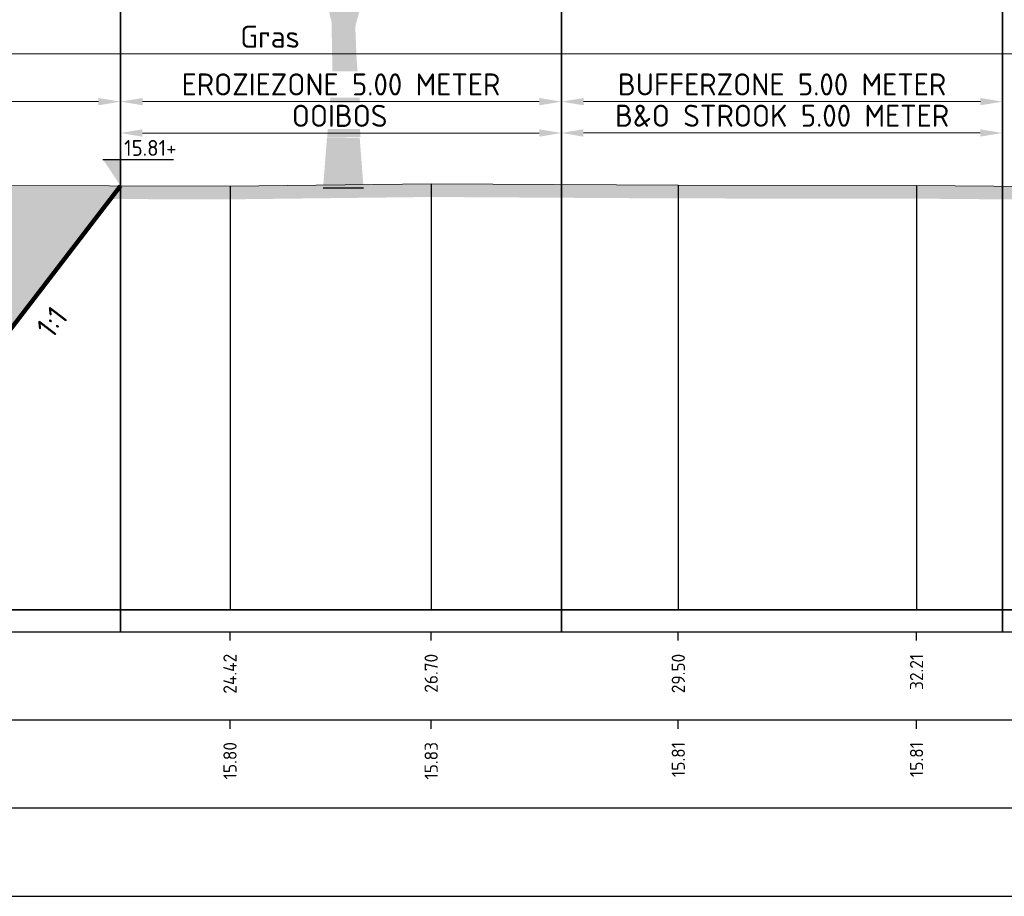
# Model space of a CAD drawing. Header units: metres. Extents: x 197883 to 206898, y 361907 to 364395.
# Tile 182 of 256: x 205937 to 205948, y 363773 to 363783. Entities that reach past the tile are written whole.
import ezdxf
from ezdxf.enums import TextEntityAlignment as Align

# ---------------------------------------------------------------- set-up
doc = ezdxf.new("R2010")
doc.units = ezdxf.units.M
doc.header["$PDMODE"] = 35
doc.header["$PDSIZE"] = 0.075
doc.layers.add('N-PV-GR-BOOM-SD', color=7, linetype='Continuous', lineweight=25, true_color=0xd6cca6)
for name, color, linetype, lineweight in [('N-WE-GW-TALUD-T18', 1, 'Continuous', 18), ('TDNA0312_dempen', 41, 'Continuous', 30), ('X-ME-AL-PROFIEL_HUIDIG MAAIVELD-GD', 252, 'Continuous', 0), ('X-XX-AL-DETAIL1-M', 7, 'Continuous', 18), ('X-XX-AL-DETAIL2-M', 11, 'Continuous', 18), ('X-XX-AL-PEILMAAT-SD', 7, 'Continuous', 25)]:
    doc.layers.add(name, color=color, linetype=linetype, lineweight=lineweight)
doc.layers.add('N-WE-OG-HULPLIJN-G', color=50, linetype='Continuous', lineweight=35, plot=False)
doc.layers.add('X-ME-AL-PROFIELRASTER-S', color=7, linetype='Continuous')
doc.layers.add('XDNL----_dijkcontour', color=10, linetype='Continuous')
doc.styles.add('NLCS-ISO', font='NLCS-ISO.ttf', dxfattribs={"height": 1.8})
doc.styles.add('NLCS-ISO-ANNOTATIVE-T18', font='NLCS-ISO.ttf', dxfattribs={"height": 1.8})
doc.styles.add('NLCS-ISO-M100-T25', font='NLCS-ISO.ttf', dxfattribs={"height": 0.25})
doc.dimstyles.new('NLCS-M100-T25-PIJL_L2_H1', dxfattribs={"dimscale": 0.1, "dimtxt": 2.5, "dimasz": 2.5, "dimexe": 2, "dimexo": 2, "dimgap": 0.7, "dimtad": 1, "dimzin": 0, "dimdsep": 46, "dimtxsty": 'NLCS-ISO-M100-T25', "dimcen": 0, "dimdle": 2, "dimclrd": 256, "dimclre": 256, "dimclrt": 256, "dimadec": 1, "dimazin": 0, "dimtfac": 1, "dimtdec": 3, "dimtofl": 0, "dimtmove": 0, "dimatfit": 3, "dimfxl": 2, "dimfxlon": 1, "dimtfillclr": 256, "dimtolj": 1, "dimtzin": 0, "dimlwd": -1, "dimlwe": -1, "dimarcsym": 0})

# ---------------------------------------------------------------- blocks, each defined once
blk = doc.blocks.new('SAL-PROFIELRASTER_BALK_EIND1-D')
at = {"color": 0, "linetype": 'ByBlock', "lineweight": -2, "flags": 128}
for points in [[(0, 0), (1, 0)], [(0, -2.5), (1, -2.5)], [(0, -12.5), (1, -12.5)]]:
    blk.add_lwpolyline(points, dxfattribs=at)
blk = doc.blocks.new('SAL-PROFIELRASTER_BALK_EIND2-D')
at = {"color": 0, "linetype": 'ByBlock', "lineweight": -2}
blk.add_line((1, -12.5), (0, -12.5), dxfattribs=at)
blk = doc.blocks.new('SAL-PROFIELRASTER_BALK_DATA-D')
at = {"color": 0, "linetype": 'ByBlock', "lineweight": -2}
blk.add_lwpolyline([(0, -3.5), (0, -2.5)], dxfattribs=at)
at = {"color": 0, "linetype": 'ByBlock', "lineweight": -2, "style": 'NLCS-ISO-ANNOTATIVE-T18'}
blk.add_attdef('GETAL', text='', height=1.5, rotation=90, dxfattribs=at).set_placement((0.75, -5), align=Align.RIGHT)
blk = doc.blocks.new('SAL-PROFIELRASTER_AANHAAL-D')
at = {"color": 9, "linetype": 'ByBlock', "lineweight": -2, "flags": 128}
blk.add_lwpolyline([(0, 1), (0, 0)], dxfattribs=at)
blk = doc.blocks.new('*D217')
at = {"layer": 'Defpoints', "color": 0, "transparency": 16777216}
for p in [(205915.108, 363782.934), (205915.108, 363776.632), (205964.858, 363776.632)]:
    blk.add_point(p, dxfattribs=at)
at = {"layer": 'X-XX-AL-DETAIL1-M', "color": 253, "transparency": 16777216}
for p, q in [((205915.108, 363782.734), (205915.108, 363783.134)), ((205964.858, 363782.734), (205964.858, 363783.134)), ((205964.608, 363782.934), (205915.358, 363782.934))]:
    blk.add_line(p, q, dxfattribs=at)
for points in [[(205915.358, 363782.976), (205915.358, 363782.893), (205915.108, 363782.934)], [(205964.608, 363782.976), (205964.608, 363782.893), (205964.858, 363782.934)]]:
    blk.add_solid(points, dxfattribs=at)
at = {"layer": 'X-XX-AL-DETAIL1-M', "color": 253, "transparency": 16777216, "insert": (205939.983, 363783.129), "char_height": 0.25, "attachment_point": 5, "style": 'NLCS-ISO-M100-T25'}
blk.add_mtext('\\A1;Gras', dxfattribs=at)
blk = doc.blocks.new('*D291')
at = {"layer": 'Defpoints', "color": 0, "transparency": 16777216}
for p in [(205925.288, 363782.393), (205938.288, 363781.438), (205925.288, 363781.41)]:
    blk.add_point(p, dxfattribs=at)
at = {"layer": 'X-XX-AL-DETAIL2-M', "transparency": 16777216}
for p, q in [((205925.288, 363782.193), (205925.288, 363782.593)), ((205938.288, 363782.193), (205938.288, 363782.593)), ((205938.038, 363782.393), (205925.538, 363782.393))]:
    blk.add_line(p, q, dxfattribs=at)
for points in [[(205925.538, 363782.434), (205925.538, 363782.351), (205925.288, 363782.393)], [(205938.038, 363782.434), (205938.038, 363782.351), (205938.288, 363782.393)]]:
    blk.add_solid(points, dxfattribs=at)
at = {"layer": 'X-XX-AL-DETAIL2-M', "transparency": 16777216, "insert": (205931.788, 363782.588), "char_height": 0.25, "attachment_point": 5, "style": 'NLCS-ISO-M100-T25'}
blk.add_mtext('\\A1;SWALM', dxfattribs=at)
blk = doc.blocks.new('SAL-PEILMAAT_INFRACAD_H01-SOD')
blk.add_line((-2, 3), (6, 3))
blk.add_solid([(-2, 3), (0, 3), (0, 0)])
at = {"style": 'NLCS-ISO'}
blk.add_attdef('...', (0.4, 3.4), '', height=1.8, dxfattribs=at)
blk = doc.blocks.new('N-PV-GR-BOOM-01')
blk.add_hatch(color=256).paths.add_polyline_path([(0.39, 1.157), (-0.363, 1.157), (-0.349, 1.563), (-0.301, 1.999), (-0.224, 2.386), (-0.245, 2.562), (-0.268, 3.77), (-0.37, 4.198), (-0.364, 4.349), (-0.472, 4.636), (-0.616, 4.962), (-0.694, 4.962), (-0.944, 4.997), (-0.715, 4.977), (-0.647, 4.986), (-0.662, 5.137), (-0.745, 5.264), (-0.901, 5.269), (-1.026, 5.294), (-0.875, 5.288), (-0.776, 5.303), (-0.994, 5.435), (-1.275, 5.572), (-1.426, 5.611), (-1.947, 5.525), (-2.307, 5.497), (-2.124, 5.53), (-1.478, 5.626), (-1.483, 5.65), (-1.707, 5.699), (-2.113, 5.642), (-2.317, 5.546), (-2.134, 5.676), (-1.727, 5.738), (-1.878, 5.821), (-2.08, 6.011), (-2.384, 6.247), (-2.903, 6.604), (-3.181, 6.837), (-3.289, 6.883), (-3.498, 7.003), (-3.687, 7.095), (-4.104, 7.084), (-4.586, 7.037), (-4.114, 7.103), (-3.694, 7.12), (-3.73, 7.166), (-4.087, 7.305), (-4.522, 7.343), (-4.102, 7.327), (-4.115, 7.441), (-4.095, 7.435), (-4.071, 7.327), (-3.897, 7.267), (-3.724, 7.194), (-3.763, 7.262), (-3.829, 7.302), (-3.88, 7.375), (-3.811, 7.31), (-3.749, 7.273), (-3.68, 7.172), (-3.471, 7.034), (-3.193, 6.896), (-3.277, 7.113), (-3.455, 7.28), (-3.453, 7.282), (-3.431, 7.272), (-3.231, 7.106), (-3.139, 6.874), (-2.877, 6.671), (-2.429, 6.359), (-2.012, 6.076), (-1.973, 6.192), (-1.928, 6.004), (-1.665, 5.801), (-1.356, 5.749), (-1.121, 5.678), (-1.145, 5.775), (-1.211, 5.888), (-1.738, 6.116), (-2.059, 6.282), (-2.471, 6.51), (-2.429, 6.531), (-2.283, 6.452), (-1.568, 6.099), (-1.743, 6.32), (-1.532, 6.099), (-1.18, 5.95), (-1.173, 6.069), (-1.22, 6.438), (-1.292, 6.568), (-1.571, 6.762), (-1.977, 6.916), (-2.682, 6.907), (-1.965, 6.933), (-1.837, 6.893), (-1.54, 6.767), (-1.292, 6.619), (-1.268, 6.642), (-1.255, 6.8), (-1.381, 6.971), (-1.816, 7.522), (-1.943, 7.624), (-2.174, 7.659), (-1.955, 7.652), (-2.094, 7.84), (-2.145, 8.004), (-2.278, 8.383), (-2.296, 8.41), (-2.448, 8.427), (-2.313, 8.443), (-2.36, 8.52), (-2.624, 8.603), (-3.011, 8.675), (-3.293, 8.693), (-3.704, 8.666), (-4.027, 8.624), (-3.745, 8.683), (-3.287, 8.709), (-3.005, 8.708), (-2.624, 8.647), (-2.407, 8.575), (-2.406, 8.63), (-2.494, 8.745), (-2.686, 9.052), (-2.996, 9.305), (-3.354, 9.35), (-3.554, 9.345), (-3.83, 9.373), (-4.112, 9.352), (-3.853, 9.39), (-3.583, 9.367), (-3.36, 9.377), (-3.178, 9.366), (-2.99, 9.327), (-3.008, 9.376), (-3.06, 9.426), (-3.27, 9.651), (-3.346, 9.717), (-3.657, 9.893), (-3.739, 9.954), (-4.019, 10.218), (-4.124, 10.327), (-4.177, 10.404), (-4.581, 10.559), (-4.189, 10.432), (-4.275, 10.684), (-4.685, 11.003), (-4.275, 10.706), (-4.291, 10.974), (-4.24, 10.629), (-4.113, 10.349), (-3.978, 10.217), (-3.668, 9.937), (-3.434, 9.81), (-3.264, 9.695), (-3.118, 9.53), (-3.048, 9.464), (-3.088, 9.683), (-3.18, 10.182), (-3.217, 10.452), (-3.206, 10.451), (-3.174, 10.226), (-3.007, 9.48), (-2.926, 9.321), (-2.673, 9.093), (-2.474, 8.808), (-2.247, 8.495), (-2.182, 8.593), (-2.224, 8.462), (-2.027, 7.897), (-1.869, 7.667), (-1.84, 7.688), (-1.955, 8.072), (-1.822, 7.683), (-1.746, 7.584), (-1.466, 7.254), (-1.233, 6.942), (-1.244, 7.106), (-1.347, 7.539), (-1.241, 7.741), (-1.336, 7.539), (-1.307, 7.457), (-1.197, 7.155), (-1.139, 6.933), (-1.116, 6.774), (-1.048, 6.226), (-0.962, 5.831), (-0.916, 5.661), (-0.752, 5.562), (-0.565, 5.381), (-0.53, 5.446), (-0.417, 5.665), (-0.299, 5.851), (-0.293, 5.736), (-0.429, 5.528), (-0.483, 5.298), (-0.402, 5.156), (-0.343, 5.205), (-0.277, 5.462), (-0.298, 5.895), (-0.298, 6.037), (-0.391, 6.125), (-0.578, 6.367), (-0.689, 6.433), (-0.706, 6.521), (-0.853, 6.62), (-1.093, 6.675), (-1.105, 6.735), (-0.87, 6.68), (-0.706, 6.592), (-0.786, 6.981), (-0.653, 6.504), (-0.542, 6.405), (-0.426, 6.279), (-0.303, 6.141), (-0.25, 6.218), (-0.265, 6.392), (-0.285, 6.679), (-0.36, 6.986), (-0.491, 7.424), (-0.574, 7.679), (-0.727, 7.849), (-1.026, 7.908), (-1.005, 7.924), (-0.867, 7.895), (-0.734, 7.882), (-0.719, 8.084), (-0.85, 8.45), (-1.101, 8.569), (-0.815, 8.463), (-0.677, 8.051), (-0.678, 7.856), (-0.573, 7.751), (-0.586, 7.894), (-0.648, 8.156), (-0.759, 8.456), (-0.883, 8.868), (-0.903, 8.927), (-1.015, 8.947), (-1.141, 8.98), (-1.295, 8.967), (-1.765, 8.799), (-2.052, 8.787), (-1.779, 8.825), (-1.576, 8.897), (-1.302, 9), (-1.162, 9.019), (-1.022, 8.986), (-0.945, 8.986), (-1.015, 9.071), (-1.203, 9.248), (-1.552, 9.34), (-1.742, 9.295), (-1.622, 9.354), (-1.797, 9.42), (-1.964, 9.694), (-1.769, 9.42), (-1.342, 9.327), (-1.154, 9.261), (-0.944, 9.097), (-1.006, 9.398), (-1.18, 9.503), (-1.594, 9.497), (-1.187, 9.516), (-1.347, 9.719), (-1.787, 10.033), (-1.347, 9.745), (-1.117, 9.509), (-1.027, 9.476), (-1.026, 9.607), (-1.15, 9.973), (-1.604, 10.118), (-2.318, 10.192), (-3.144, 10.168), (-2.766, 10.213), (-2.318, 10.218), (-2.457, 10.447), (-2.276, 10.224), (-1.975, 10.204), (-1.457, 10.156), (-1.15, 10.051), (-1.288, 10.351), (-1.918, 10.451), (-2.323, 10.55), (-1.917, 10.464), (-1.687, 10.443), (-1.309, 10.383), (-1.343, 10.462), (-1.845, 10.934), (-2.201, 11.078), (-2.677, 11.237), (-2.062, 11.045), (-1.845, 10.979), (-1.998, 11.221), (-2.255, 11.575), (-2.841, 11.929), (-2.241, 11.588), (-1.865, 11.103), (-2.017, 11.541), (-1.719, 10.907), (-1.287, 10.534), (-1.292, 10.978), (-1.352, 11.428), (-1.365, 11.69), (-1.459, 12.421), (-1.723, 12.859), (-1.452, 12.447), (-1.493, 12.637), (-1.623, 13.238), (-1.88, 13.696), (-2.166, 13.99), (-2.445, 14.142), (-2.159, 14.01), (-1.859, 13.715), (-1.878, 14.029), (-1.831, 13.702), (-1.796, 13.611), (-1.644, 13.382), (-1.581, 13.29), (-1.559, 13.532), (-1.577, 14.087), (-1.574, 14.629), (-1.522, 13.858), (-1.524, 13.466), (-1.518, 13.211), (-1.451, 12.754), (-1.403, 12.578), (-1.375, 12.46), (-1.276, 12.708), (-1.225, 13.028), (-1.203, 13.377), (-1.189, 13.372), (-1.189, 13.283), (-1.193, 13.29), (-1.189, 13.283), (-1.19, 13.06), (-1.121, 13.166), (-1.114, 13.153), (-1.197, 13.015), (-1.241, 12.682), (-1.319, 12.427), (-1.314, 12.173), (-1.267, 11.696), (-1.226, 11.559), (-1.198, 11.591), (-1.155, 11.774), (-1.16, 12.022), (-1.166, 12.237), (-1.113, 12.995), (-1.138, 12.355), (-1.133, 11.944), (-1.112, 11.839), (-1.128, 11.587), (-1.199, 11.391), (-1.159, 10.882), (-1.101, 10.298), (-1.106, 10.3), (-1.1, 10.291), (-1.099, 10.281), (-1.016, 10.124), (-0.912, 9.843), (-0.855, 10.078), (-0.892, 9.784), (-0.776, 9.215), (-0.673, 8.732), (-0.521, 8.431), (-0.485, 8.451), (-0.382, 8.912), (-0.288, 8.816), (-0.309, 8.737), (-0.36, 8.411), (-0.163, 8.508), (-0.135, 8.449), (-0.133, 8.434), (-0.367, 8.333), (-0.39, 8.013), (-0.273, 7.477), (-0.203, 7.535), (-0.167, 7.77), (-0.115, 8.247), (0.129, 8.189), (0.515, 8.726), (0.128, 8.13), (0.116, 7.743), (0.158, 7.724), (0.459, 8.144), (0.713, 8.496), (0.719, 8.735), (0.766, 8.564), (0.913, 8.71), (1.203, 8.925), (1.31, 8.99), (1.52, 9.013), (1.469, 9), (1.238, 8.851), (0.917, 8.613), (0.698, 8.346), (0.749, 8.333), (1.095, 8.476), (1.878, 8.849), (2.244, 9.057), (2.26, 9.074), (2.313, 9.076), (2.231, 8.997), (1.634, 8.671), (0.845, 8.309), (0.658, 8.173), (0.439, 7.893), (0.227, 7.601), (0.365, 7.579), (0.878, 7.884), (1.338, 7.963), (1.683, 7.994), (2.426, 8.103), (2.825, 8.201), (3.046, 8.299), (3.259, 8.447), (3.503, 8.521), (3.848, 8.713), (3.511, 8.492), (3.281, 8.414), (3.241, 8.373), (3.409, 8.401), (3.641, 8.478), (3.427, 8.37), (3.191, 8.33), (2.956, 8.202), (2.367, 8.044), (1.779, 7.946), (1.395, 7.918), (1.01, 7.849), (0.796, 7.78), (0.935, 7.77), (1.287, 7.739), (1.885, 7.657), (1.234, 7.719), (0.753, 7.73), (0.485, 7.562), (0.26, 7.413), (0.131, 7.204), (0.118, 6.846), (0.323, 7.164), (0.473, 7.233), (0.613, 7.502), (0.504, 7.183), (0.419, 7.144), (0.171, 6.756), (0.181, 6.676), (0.61, 6.924), (0.213, 6.646), (0.202, 6.547), (0.266, 6.546), (0.191, 6.507), (0.179, 6.278), (0.512, 6.566), (0.823, 6.814), (1.037, 6.943), (1.412, 7.081), (2.214, 7.228), (1.38, 7.031), (1.026, 6.903), (0.748, 6.704), (0.522, 6.496), (1.196, 6.673), (0.554, 6.466), (0.351, 6.337), (0.211, 6.168), (0.219, 5.72), (0.283, 5.63), (0.433, 5.679), (0.596, 5.83), (0.595, 5.684), (0.346, 5.391), (0.205, 4.973), (0.233, 4.265), (0.265, 4.275), (0.406, 4.534), (0.868, 5.1), (1.243, 5.378), (1.918, 5.854), (2.262, 6.221), (2.599, 6.608), (2.704, 6.62), (2.455, 6.31), (2.207, 5.982), (1.896, 5.685), (1.135, 5.139), (1.199, 5.059), (1.124, 5.099), (1.017, 5.08), (0.826, 4.843), (0.468, 4.386), (0.27, 3.66), (0.3, 2.956), (0.379, 1.882), (0.353, 1.779)])
blk.add_line((0.459, 0), (-0.459, 0))
blk.add_solid([(0.371, 1.143), (-0.371, 1.156), (0.459, 0), (-0.459, 0)])
blk = doc.blocks.new('*D369')
at = {"layer": 'Defpoints', "color": 0, "transparency": 16777216}
for p in [(205943.286, 363782.038), (205943.286, 363781.028), (205948.286, 363780.444)]:
    blk.add_point(p, dxfattribs=at)
at = {"layer": 'X-XX-AL-DETAIL2-M', "transparency": 16777216}
for p, q in [((205943.286, 363781.838), (205943.286, 363782.238)), ((205948.286, 363781.838), (205948.286, 363782.238)), ((205948.036, 363782.038), (205943.536, 363782.038))]:
    blk.add_line(p, q, dxfattribs=at)
for points in [[(205943.536, 363782.079), (205943.536, 363781.996), (205943.286, 363782.038)], [(205948.036, 363782.079), (205948.036, 363781.996), (205948.286, 363782.038)]]:
    blk.add_solid(points, dxfattribs=at)
at = {"layer": 'X-XX-AL-DETAIL2-M', "transparency": 16777216, "insert": (205945.788, 363782.233), "char_height": 0.25, "attachment_point": 5, "style": 'NLCS-ISO-M100-T25'}
blk.add_mtext('\\A1;B&O STROOK 5.00 METER', dxfattribs=at)
blk = doc.blocks.new('*D367')
at = {"layer": 'Defpoints', "color": 0, "transparency": 16777216}
for p in [(205938.288, 363782.393), (205938.288, 363779.39), (205943.286, 363779.059)]:
    blk.add_point(p, dxfattribs=at)
at = {"layer": 'X-XX-AL-DETAIL2-M', "transparency": 16777216}
for p, q in [((205938.288, 363782.193), (205938.288, 363782.593)), ((205943.286, 363782.193), (205943.286, 363782.593)), ((205943.036, 363782.393), (205938.538, 363782.393))]:
    blk.add_line(p, q, dxfattribs=at)
for points in [[(205938.538, 363782.434), (205938.538, 363782.351), (205938.288, 363782.393)], [(205943.036, 363782.434), (205943.036, 363782.351), (205943.286, 363782.393)]]:
    blk.add_solid(points, dxfattribs=at)
at = {"layer": 'X-XX-AL-DETAIL2-M', "transparency": 16777216, "insert": (205940.787, 363782.588), "char_height": 0.25, "attachment_point": 5, "style": 'NLCS-ISO-M100-T25', "bg_fill": 3, "box_fill_scale": 1.1, "bg_fill_color": 256, "bg_fill_true_color": 13158600, "bg_fill_transparency": 0}
blk.add_mtext('\\A1;EROZIEZONE 5.00 METER', dxfattribs=at)
blk = doc.blocks.new('*D368')
at = {"layer": 'Defpoints', "color": 0, "transparency": 16777216}
for p in [(205938.286, 363782.037), (205943.286, 363780.54, 0.041), (205938.286, 363780.536, 0.041)]:
    blk.add_point(p, dxfattribs=at)
at = {"layer": 'X-XX-AL-DETAIL2-M', "transparency": 16777216}
for p, q in [((205938.286, 363781.837), (205938.286, 363782.237)), ((205943.286, 363781.837), (205943.286, 363782.237)), ((205943.036, 363782.037), (205938.536, 363782.037))]:
    blk.add_line(p, q, dxfattribs=at)
for points in [[(205938.536, 363782.079), (205938.536, 363781.996), (205938.286, 363782.037)], [(205943.036, 363782.079), (205943.036, 363781.996), (205943.286, 363782.037)]]:
    blk.add_solid(points, dxfattribs=at)
at = {"layer": 'X-XX-AL-DETAIL2-M', "transparency": 16777216, "insert": (205940.772, 363782.232), "char_height": 0.25, "attachment_point": 5, "style": 'NLCS-ISO-M100-T25', "bg_fill": 3, "box_fill_scale": 1.1, "bg_fill_color": 256, "bg_fill_true_color": 13158600, "bg_fill_transparency": 0}
blk.add_mtext('\\A1;OOIBOS', dxfattribs=at)
blk = doc.blocks.new('*D381')
at = {"layer": 'Defpoints', "color": 0, "transparency": 16777216}
for p in [(205943.288, 363782.393), (205948.288, 363782.037), (205943.288, 363781.435)]:
    blk.add_point(p, dxfattribs=at)
at = {"layer": 'X-XX-AL-DETAIL2-M', "transparency": 16777216}
for p, q in [((205943.288, 363782.193), (205943.288, 363782.593)), ((205948.288, 363782.237), (205948.288, 363782.593)), ((205948.038, 363782.393), (205943.538, 363782.393))]:
    blk.add_line(p, q, dxfattribs=at)
for points in [[(205943.538, 363782.434), (205943.538, 363782.351), (205943.288, 363782.393)], [(205948.038, 363782.434), (205948.038, 363782.351), (205948.288, 363782.393)]]:
    blk.add_solid(points, dxfattribs=at)
at = {"layer": 'X-XX-AL-DETAIL2-M', "transparency": 16777216, "insert": (205945.788, 363782.588), "char_height": 0.25, "attachment_point": 5, "style": 'NLCS-ISO-M100-T25', "bg_fill": 3, "box_fill_scale": 1.1, "bg_fill_color": 256, "bg_fill_true_color": 13158600, "bg_fill_transparency": 0}
blk.add_mtext('\\A1;BUFFERZONE 5.00 METER', dxfattribs=at)

msp = doc.modelspace()

# ---------------------------------------------------------------- hatches: boundary and pattern name
at = {"layer": 'TDNA0312_dempen'}
msp.add_hatch(color=256, dxfattribs=at).paths.add_polyline_path([(205938.288, 363781.438), (205936.789, 363781.441), (205934.037, 363781.384), (205930.275, 363781.382), (205926.773, 363781.403), (205925.332, 363781.41), (205931.558, 363779.182), (205936.558, 363779.182)])
at = {"layer": 'X-ME-AL-PROFIEL_HUIDIG MAAIVELD-GD'}
h = msp.add_hatch(dxfattribs=at)
h.set_pattern_fill('AGR-MAAIVELD', color=256, scale=0.05, pattern_type=2)
h.set_pattern_definition([(45, (109.24968, 358.3328), (-0.25000007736, 0.25000007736), []), (45, (109.21396, 358.36853), (0, 0.50000015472), [0.3535535, -0.3535535]), (45, (109.17825, 358.40424), (0, 0.50000015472), [0.3535535, -0.3535535]), (45, (109.14203, 358.44046), (0, 0.50000015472), [0.3535535, -0.3535535]), (45, (109.10682, 358.47567), (0, 0.50000015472), [0.3535535, -0.3535535]), (45, (109.0711, 358.5114), (0, 0.50000015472), [0.3535535, -0.3535535]), (45, (109.0354, 358.5471), (0, 0.50000015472), [0.3535535, -0.3535535]), (315, (109.24968, 358.3328), (0.25000007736, 0.25000007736), []), (315, (109.2854, 358.36853), (0.50000015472, -1e-16), [0.3535535, -0.3535535]), (315, (109.3211, 358.40424), (0.50000015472, -1e-16), [0.3535535, -0.3535535]), (315, (109.35732, 358.44046), (0.50000015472, -1e-16), [0.3535535, -0.3535535]), (315, (109.39253, 358.47567), (0.50000015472, -1e-16), [0.3535535, -0.3535535]), (315, (109.42825, 358.5114), (0.50000015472, -1e-16), [0.3535535, -0.3535535]), (315, (109.46396, 358.5471), (0.50000015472, -1e-16), [0.3535535, -0.3535535])])
h.paths.add_polyline_path([(205987.572, 363779.592), (205987.572, 363779.442), (205985.622, 363779.449), (205983.709, 363779.436), (205981.262, 363779.499), (205978.647, 363779.476), (205976.636, 363779.522), (205973.942, 363779.507), (205973.578, 363779.411), (205972.655, 363779.336), (205971.601, 363779.308), (205970.68, 363779.299), (205969.525, 363779.374), (205968.747, 363779.444), (205967.845, 363779.88), (205967.359, 363780.207), (205966.163, 363780.702), (205964.791, 363781.229), (205963.014, 363781.411), (205960.534, 363781.215), (205957.94, 363781.21), (205955.693, 363781.217), (205952.723, 363781.241), (205949.945, 363781.271), (205947.313, 363781.293), (205944.612, 363781.295), (205941.81, 363781.312), (205939.529, 363781.285), (205936.789, 363781.291), (205934.037, 363781.234), (205930.275, 363781.232), (205926.773, 363781.253), (205924.256, 363781.265), (205922.226, 363781.302), (205919.677, 363781.333), (205917.584, 363781.441), (205915.108, 363781.384), (205915.108, 363781.534), (205917.584, 363781.591), (205919.677, 363781.483), (205922.226, 363781.452), (205924.256, 363781.415), (205926.773, 363781.403), (205930.275, 363781.382), (205934.037, 363781.384), (205936.789, 363781.441), (205939.529, 363781.435), (205941.81, 363781.462), (205944.612, 363781.445), (205947.313, 363781.443), (205949.945, 363781.421), (205952.723, 363781.391), (205955.693, 363781.367), (205957.94, 363781.36), (205960.534, 363781.365), (205963.014, 363781.561), (205964.791, 363781.379), (205966.163, 363780.852), (205967.359, 363780.357), (205967.845, 363780.03), (205968.747, 363779.594), (205969.525, 363779.524), (205970.68, 363779.449), (205971.601, 363779.458), (205972.655, 363779.486), (205973.578, 363779.561), (205973.942, 363779.657), (205976.636, 363779.672), (205978.647, 363779.626), (205981.262, 363779.649), (205983.709, 363779.586), (205985.622, 363779.599)])

# ---------------------------------------------------------------- linework, layer by layer
at = {"layer": 'N-WE-OG-HULPLIJN-G'}
for points in [[(205938.288, 363776.382), (205938.288, 363784.241)], [(205943.288, 363776.382), (205943.288, 363784.241)], [(205948.288, 363776.382), (205948.288, 363784.241)], [(205907.908, 363776.632), (205995.967, 363776.632)]]:
    msp.add_lwpolyline(points, dxfattribs=at)
at = {"layer": 'X-ME-AL-PROFIEL_HUIDIG MAAIVELD-GD'}
msp.add_lwpolyline([(205915.108, 363781.534), (205917.584, 363781.591), (205919.677, 363781.483), (205922.226, 363781.452), (205924.256, 363781.415), (205926.773, 363781.403), (205930.275, 363781.382), (205934.037, 363781.384), (205936.789, 363781.441), (205939.529, 363781.435), (205941.81, 363781.462), (205944.612, 363781.445), (205947.313, 363781.443), (205949.945, 363781.421)], dxfattribs=at)
at = {"layer": 'XDNL----_dijkcontour', "const_width": 0.05}
msp.add_lwpolyline([(205925.288, 363781.41), (205931.558, 363779.182), (205936.558, 363779.182), (205938.288, 363781.438)], dxfattribs=at)

# ---------------------------------------------------------------- block references
at = {"layer": 'N-PV-GR-BOOM-SD', "xscale": 0.5, "yscale": 0.5, "zscale": 0.5}
msp.add_blockref('N-PV-GR-BOOM-01', (205940.814, 363781.412), dxfattribs=at)
at = {"layer": 'X-ME-AL-PROFIELRASTER-S'}
for p, yscale in [((205939.529, 363776.632), 4.803000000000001), ((205941.81, 363776.632), 4.83), ((205944.612, 363776.632), 4.813000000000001), ((205947.313, 363776.632), 4.811)]:
    msp.add_blockref('SAL-PROFIELRASTER_AANHAAL-D', p, dxfattribs=dict(at, yscale=yscale))
at = {"layer": 'X-ME-AL-PROFIELRASTER-S', "xscale": 73.5, "yscale": 0.1, "zscale": 73.08877930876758}
for name, p in [('SAL-PROFIELRASTER_BALK_EIND1-D', (205915.108, 363776.632)), ('SAL-PROFIELRASTER_BALK_EIND2-D', (205915.108, 363775.632)), ('SAL-PROFIELRASTER_BALK_EIND2-D', (205915.108, 363774.632))]:
    msp.add_blockref(name, p, dxfattribs=at)
at = {"layer": 'X-ME-AL-PROFIELRASTER-S', "xscale": 0.1, "yscale": 0.1, "zscale": 0.1}
for p, values in [((205939.529, 363776.632), {'GETAL': '24.42'}), ((205941.81, 363776.632), {'GETAL': '26.70'}), ((205944.612, 363776.632), {'GETAL': '29.50'}), ((205947.313, 363776.632), {'GETAL': '32.21'}), ((205939.529, 363775.632), {'GETAL': '15.80'}), ((205941.81, 363775.632), {'GETAL': '15.83'}), ((205944.612, 363775.632), {'GETAL': '15.81'}), ((205947.313, 363775.632), {'GETAL': '15.81'})]:
    msp.add_blockref('SAL-PROFIELRASTER_BALK_DATA-D', p, dxfattribs=at).add_auto_attribs(values)
at = {"layer": 'X-XX-AL-PEILMAAT-SD', "xscale": 0.1, "yscale": 0.1, "zscale": 0.1}
msp.add_blockref('SAL-PEILMAAT_INFRACAD_H01-SOD', (205938.288, 363781.438), dxfattribs=at).add_auto_attribs({'...': '15.81+'})

# ---------------------------------------------------------------- texts
at = {"layer": 'N-WE-GW-TALUD-T18', "style": 'NLCS-ISO'}
msp.add_text('1:1', height=0.25, rotation=52.514, dxfattribs=at).set_placement((205937.668, 363779.773), align=Align.BOTTOM_CENTER)

# ---------------------------------------------------------------- dimensions: what is measured, and where the dimension line sits
at = {"layer": 'X-XX-AL-DETAIL1-M', "color": 253}
dim = msp.add_linear_dim(base=(205915.108, 363782.934), p1=(205964.858, 363776.632), p2=(205915.108, 363776.632), text='Gras', dimstyle='NLCS-M100-T25-PIJL_L2_H1', override={"dimclrd": 253, "dimclre": 253, "dimclrt": 253}, dxfattribs=at)
dim.commit()
dim.dimension.update_dxf_attribs({"geometry": '*D217', "text_midpoint": (205939.983, 363782.934), "dimtype": 160})
at = {"layer": 'X-XX-AL-DETAIL2-M'}
for base, p1, p2, text, picture, middle in [((205943.286, 363782.038), (205948.286, 363780.444), (205943.286, 363781.028), 'B&O STROOK <> METER', '*D369', (205945.788, 363782.038)), ((205925.288, 363782.393), (205938.288, 363781.438), (205925.288, 363781.41), 'SWALM', '*D291', (205931.788, 363782.393))]:
    dim = msp.add_linear_dim(base=base, p1=p1, p2=p2, text=text, dimstyle='NLCS-M100-T25-PIJL_L2_H1', dxfattribs=at)
    dim.commit()
    dim.dimension.update_dxf_attribs({"geometry": picture, "text_midpoint": middle, "dimtype": 160})

# ---------------------------------------------------------------- next in the draw order: dimensions: what is measured, and where the dimension line sits
dim = msp.add_linear_dim(base=(205938.288, 363782.393), p1=(205943.286, 363779.059), p2=(205938.288, 363779.39), text='EROZIEZONE <> METER', dimstyle='NLCS-M100-T25-PIJL_L2_H1', override={"dimtfill": 1}, dxfattribs=at)
dim.commit()
dim.dimension.update_dxf_attribs({"geometry": '*D367', "text_midpoint": (205940.787, 363782.393), "dimtype": 160})

# ---------------------------------------------------------------- next in the draw order: dimensions: what is measured, and where the dimension line sits
dim = msp.add_linear_dim(base=(205938.286, 363782.037), p1=(205943.286, 363780.54, 0.041), p2=(205938.286, 363780.536, 0.041), text='OOIBOS', dimstyle='NLCS-M100-T25-PIJL_L2_H1', override={"dimtfill": 1}, dxfattribs=at)
dim.commit()
dim.dimension.update_dxf_attribs({"geometry": '*D368', "text_midpoint": (205940.772, 363782.037), "dimtype": 160})

# ---------------------------------------------------------------- next in the draw order: dimensions: what is measured, and where the dimension line sits
dim = msp.add_linear_dim(base=(205943.288, 363782.393), p1=(205948.288, 363782.037), p2=(205943.288, 363781.435), text='BUFFERZONE <> METER', dimstyle='NLCS-M100-T25-PIJL_L2_H1', override={"dimtfill": 1}, dxfattribs=at)
dim.commit()
dim.dimension.update_dxf_attribs({"geometry": '*D381', "text_midpoint": (205945.788, 363782.588)})

doc.saveas('drawing.dxf')
